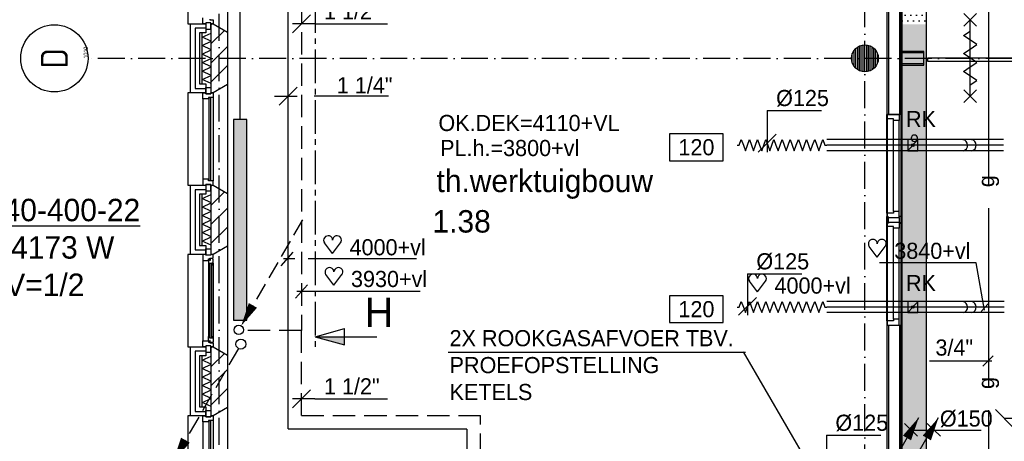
# Model space of a CAD drawing. Extents: x -41378 to 114803, y -24080 to 82188.
# Tile 33 of 137: x -2635 to 8346, y 25959 to 30658. Entities that reach past the tile are written whole.
import ezdxf
from ezdxf.enums import TextEntityAlignment as Align

# ---------------------------------------------------------------- set-up
doc = ezdxf.new("R2010")
doc.units = 0
doc.header["$LTSCALE"] = 50
for name, pattern in [('2322107', [2000, 1000, 1000]), ('2322108', [7, 5, -2]), ('2322134', [45, 40, -5]), ('CENTER2', [11.25, 7.5, -1.25, 1.25, -1.25]), ('DASHDOT', [9, 6, -1.5, 0, -1.5]), ('LURETOUR', [6, 4, -2])]:
    doc.linetypes.add(name, pattern=pattern)
doc.layers.get('0').update_dxf_attribs({"linetype": 'CONTINUOUS'})
for name, color, linetype in [('AL$2----_RENVOOI', 7, 'CONTINUOUS'), ('AL$7----_STRAMIEN', 1, 'DASHDOT'), ('AL21----_BUITENWAND', 4, 'CONTINUOUS'), ('AL21K---_ISOLATIE', 1, 'CONTINUOUS'), ('AL22----_BINNENWAND', 7, 'CONTINUOUS'), ('AL28----_KONSTRUKTIE', 3, 'CONTINUOUS'), ('AL31----_BUITENKOZ', 7, 'CONTINUOUS'), ('AL32----_BINNENKOZ', 7, 'CONTINUOUS'), ('AL65----_BEVEILIGING', 7, 'CONTINUOUS'), ('ALN-----_BLOCKNAAM', 2, 'CONTINUOUS'), ('ALXA3---_VOLZWART', 14, 'CONTINUOUS'), ('ALXAA---_GEWBETON', 12, 'CONTINUOUS'), ('ALXAB---_PREFABBETON', 1, 'CONTINUOUS'), ('BOUW', 8, 'CONTINUOUS'), ('DOORSNEDE', 1, 'CONTINUOUS'), ('KABELGGOOT1', 8, 'CONTINUOUS'), ('WI561---', 1, 'CONTINUOUS'), ('WL521---', 4, 'CONTINUOUS'), ('WL524---', 4, 'CONTINUOUS'), ('WL541---', 4, 'CONTINUOUS'), ('WL561---', 4, 'CONTINUOUS'), ('WL561---_AANVOER', 4, 'CONTINUOUS'), ('WL561---_RETOUR', 4, 'CONTINUOUS'), ('WL570---', 3, 'CONTINUOUS'), ('WL570---_HARTLIJN', 7, 'CONTINUOUS'), ('WL570---_RETOUR', 3, 'CONTINUOUS'), ('WM541---', 1, 'CONTINUOUS'), ('WM561---', 1, 'CONTINUOUS'), ('WM570---', 1, 'CONTINUOUS')]:
    doc.layers.add(name, color=color, linetype=linetype)
doc.layers.get('0').freeze()
doc.styles.add('BURO-018', font='BUROFONT.shx', dxfattribs={"height": 90})
doc.styles.add('BURO-025', font='BUROFONT.shx', dxfattribs={"height": 250})
doc.styles.add('BURO-050', font='BUROFONT.shx', dxfattribs={"height": 500})
doc.styles.get("Standard").update_dxf_attribs({"font": 'ISOCP'})
pattern_1 = [(0, (0, 200000), (31.75, 63.5), [0, -63.5])]

# ---------------------------------------------------------------- blocks, each defined once
blk = doc.blocks.new('1010')
at = {"layer": 'AL$7----_STRAMIEN', "color": 7, "linetype": 'CONTINUOUS'}
blk.add_circle((0, 750), 750, dxfattribs=at)
at = {"layer": 'ALN-----_BLOCKNAAM', "linetype": 'CONTINUOUS'}
blk.add_text('1010', height=100, dxfattribs=at).set_placement((0, 0))
blk = doc.blocks.new('2322401')
at = {"color": 0, "linetype": 'CONTINUOUS'}
for p, q in [((-0.5, 0.5, 1), (-0.5, 0.5)), ((-0.5, 0.5, 1), (-0.5, -0.5, 1)), ((0.5, 0.5, 1), (-0.5, 0.5, 1)), ((0.5, 0.5), (-0.5, 0.5)), ((-0.5, 0.5), (-0.5, -0.5)), ((0.5, 0.5, 1), (0.5, 0.5)), ((0.5, -0.5, 1), (0.5, 0.5, 1)), ((0.5, -0.5), (0.5, 0.5)), ((-0.5, -0.5, 1), (-0.5, -0.5)), ((-0.5, -0.5, 1), (0.5, -0.5, 1)), ((-0.5, -0.5), (0.5, -0.5)), ((0.5, -0.5, 1), (0.5, -0.5))]:
    blk.add_line(p, q, dxfattribs=at)
blk = doc.blocks.new('LDV2108')
at = {"color": 0, "linetype": 'CONTINUOUS'}
for p, q in [((-0.25, -0.433), (-1.187, -2.057)), ((-1.562, -2.706), (-2.5, -4.33)), ((-2.875, -4.98), (-3.812, -6.603)), ((-4.187, -7.253), (-5.125, -8.877)), ((-5.5, -9.526), (-6.437, -11.15))]:
    blk.add_line(p, q, dxfattribs=at)
blk.add_lwpolyline([(-6.75, -11.691, 0, 1, 0), (-5.5, -9.526, 1, 1, 0)], format="xyseb", dxfattribs=at)
blk.add_circle((0, 0), 0.5, dxfattribs=at)
blk = doc.blocks.new('LU-PIJL1')
at = {"color": 0, "linetype": 'CONTINUOUS'}
blk.add_line((0, 0), (10.12, 17.54), dxfattribs=at)
blk.add_lwpolyline([(10.12, 17.54, 0, 1.5, 0), (8.25, 14.29, 1.5, 1.5, 0)], format="xyseb", dxfattribs=at)
blk = doc.blocks.new('LU-1D-F-7D3E8')
at = {"color": 0, "linetype": 'CONTINUOUS'}
for p, q in [((-500, 0), (-478, 0)), ((-478, 0), (-455, 62)), ((-455, 62), (-432, 0)), ((-432, 0), (-409, -62)), ((-409, -62), (-387, 0)), ((-387, 0), (-364, 62)), ((-364, 62), (-341, 0)), ((-341, 0), (-318, -62)), ((-318, -62), (-296, 0)), ((-296, 0), (-273, 62)), ((-273, 62), (-250, 0)), ((-250, 0), (-227, -62)), ((-227, -62), (-205, 0)), ((-205, 0), (-182, 62)), ((-182, 62), (-159, 0)), ((-159, 0), (-136, -62)), ((-136, -62), (-114, 0)), ((-114, 0), (-91, 62)), ((-91, 62), (-68, 0)), ((-68, 0), (-45, -62)), ((-45, -62), (-23, 0)), ((-23, 0), (0, 62)), ((0, 62), (23, 0)), ((23, 0), (45, -62)), ((45, -62), (68, 0)), ((68, 0), (91, 62)), ((91, 62), (114, 0)), ((114, 0), (136, -62)), ((136, -62), (159, 0)), ((159, 0), (182, 62)), ((182, 62), (205, 0)), ((205, 0), (227, -62)), ((227, -62), (250, 0)), ((250, 0), (273, 62)), ((273, 62), (296, 0)), ((296, 0), (318, -62)), ((318, -62), (341, 0)), ((341, 0), (364, 62)), ((364, 62), (387, 0)), ((387, 0), (409, -62)), ((409, -62), (432, 0)), ((432, 0), (455, 62)), ((455, 62), (478, 0)), ((478, 0), (500, 0))]:
    blk.add_line(p, q, dxfattribs=at)
blk = doc.blocks.new('LU-1D-K-7D')
at = {"color": 0, "linetype": 'CONTINUOUS'}
for p, q in [((-0.5, 62.5), (0.5, 62.5)), ((-0.5, -62.5), (0.5, -62.5))]:
    blk.add_line(p, q, dxfattribs=at)
at = {"layer": 'WL570---_HARTLIJN', "linetype": 'CENTER2'}
blk.add_line((-0.5, 0), (0.5, 0), dxfattribs=at)
blk = doc.blocks.new('LU-1D-KL-7D70')
at = {"color": 0, "linetype": 'CONTINUOUS'}
for p, q in [((-56, 62), (-56, -62)), ((56, 62), (-56, 62)), ((47, 52), (9, 10)), ((56, -62), (56, 62)), ((-56, -62), (56, -62)), ((-9, -10), (-47, -52))]:
    blk.add_line(p, q, dxfattribs=at)
blk.add_circle((0, 0), 14.1, dxfattribs=at)
blk = doc.blocks.new('LU-ORND')
at = {"color": 0, "linetype": 'CONTINUOUS'}
for p, q in [((-3, 1.5), (-3, -1.5)), ((3, 1.5), (-3, 1.5)), ((3, -1.5), (3, 1.5)), ((-3, -1.5), (3, -1.5))]:
    blk.add_line(p, q, dxfattribs=at)
blk = doc.blocks.new('*U89', base_point=(5701, 27455))
at = {"layer": 'WM570---', "linetype": 'CONTINUOUS'}
for p, q in [((5701, 27817), (5701, 27355)), ((5701, 27817), (6308, 27817)), ((5801, 27555), (5601, 27355))]:
    blk.add_line(p, q, dxfattribs=at)
at = {"layer": 'WM570---', "linetype": 'CONTINUOUS', "style": 'BURO-018'}
blk.add_text('%%c125', height=180, dxfattribs=at).set_placement((5801, 27867))
blk = doc.blocks.new('*U90', base_point=(5857, 25650))
at = {"layer": 'WM570---', "linetype": 'CONTINUOUS'}
for p, q in [((5857, 26012), (5857, 25550)), ((5857, 26012), (6464, 26012)), ((5957, 25750), (5757, 25550))]:
    blk.add_line(p, q, dxfattribs=at)
at = {"layer": 'WM570---', "linetype": 'CONTINUOUS', "style": 'BURO-018'}
blk.add_text('%%c125', height=180, dxfattribs=at).set_placement((5957, 26062))
blk = doc.blocks.new('*U236', base_point=(8602, 26214))
at = {"layer": 'WM570---', "linetype": 'CONTINUOUS'}
for p, q in [((8202, 26313), (8401, 26114)), ((8802, 26313), (9001, 26114)), ((8902, 26214), (8302, 26214))]:
    blk.add_line(p, q, dxfattribs=at)
at = {"layer": 'WM570---', "linetype": 'CONTINUOUS', "style": 'BURO-018'}
for s, p in [('600', (8602, 26264)), ('300', (8602, 26164))]:
    blk.add_text(s, height=180, rotation=360, dxfattribs=at).set_placement(p, align=Align.CENTER)
blk = doc.blocks.new('CVHATCH1')
at = {"color": 0, "linetype": 'CONTINUOUS'}
blk.add_solid([(-0.5, -0.5), (0.5, -0.5), (-0.5, 0.5), (0.5, 0.5)], dxfattribs=at)
blk = doc.blocks.new('CVRINFO2')
at = {"color": 0, "linetype": 'CONTINUOUS', "style": 'BURO-025'}
for tag, p in [('CV_TEXT125', (0, 0)), ('CV_TEXT225', (0, -4.17)), ('CV_TEXT325', (0, -8.33)), ('CV_TEXT425', (0, -12.5))]:
    blk.add_attdef(tag, p, '', height=2.5, dxfattribs=at)
blk = doc.blocks.new('*U280', base_point=(508, 26431))
at = {"color": 0, "linetype": 'CONTINUOUS'}
for p, q in [((608, 26531), (408, 26331)), ((658, 26431), (408, 26431)), ((658, 26431), (1468, 26431))]:
    blk.add_line(p, q, dxfattribs=at)
at = {"color": 0, "linetype": 'CONTINUOUS', "style": 'BURO-018'}
blk.add_text('1 1/2"', height=180, dxfattribs=at).set_placement((758, 26481))
blk = doc.blocks.new('*U281', base_point=(508, 30613))
at = {"color": 0, "linetype": 'CONTINUOUS'}
for p, q in [((608, 30713), (408, 30513)), ((658, 30613), (408, 30613)), ((658, 30613), (1468, 30613))]:
    blk.add_line(p, q, dxfattribs=at)
at = {"color": 0, "linetype": 'CONTINUOUS', "style": 'BURO-018'}
blk.add_text('1 1/2"', height=180, dxfattribs=at).set_placement((758, 30663))
blk = doc.blocks.new('LDV3108')
at = {"color": 0, "linetype": 'CONTINUOUS'}
for p, q in [((6.75, 11.69), (5.81, 10.07)), ((5.44, 9.42), (4.5, 7.79)), ((4.13, 7.14), (3.19, 5.52)), ((2.81, 4.87), (1.88, 3.25)), ((1.5, 2.6), (0.56, 0.97))]:
    blk.add_line(p, q, dxfattribs=at)
blk.add_lwpolyline([(0.25, 0.43, 0, 1, 0), (1.5, 2.6, 1, 1, 0)], format="xyseb", dxfattribs=at)
blk.add_circle((0, 0), 0.5, dxfattribs=at)
blk = doc.blocks.new('HART')
at = {"color": 1}
for q in [(-39.7, 52.4), (39.7, 52.4)]:
    blk.add_line((0, 0), q, dxfattribs=at)
for centre, start, end in [((-22.1, 65.7), 0, 217.1867), ((22.1, 65.7), 322.8133, 180)]:
    blk.add_arc(centre, 22.1, start, end, dxfattribs=at)
blk = doc.blocks.new('2322134-8')
at = {"layer": 'WM541---', "color": 0, "linetype": '2322134', "style": 'BURO-018'}
for p in [(8171, 28858), (8171, 26608)]:
    blk.add_text('g', height=180, rotation=90, dxfattribs=at).set_placement(p, align=Align.MIDDLE)

msp = doc.modelspace()

# ---------------------------------------------------------------- hatches: boundary and pattern name
at = {"layer": 'KABELGGOOT1'}
h = msp.add_hatch(dxfattribs=at)
h.set_pattern_fill('DOTS', color=256, scale=40, style=0)
h.set_pattern_definition(pattern_1)
h.paths.add_polyline_path([(7475.9, 30973.7), (7205.9, 30973.7), (7205.9, 30609.1), (7475.9, 30609.1)])
h.paths.add_polyline_path([(7475.9, 31411.3), (7205.9, 31411.3), (7205.9, 30973.7), (7475.9, 30973.7)])
h = msp.add_hatch(dxfattribs=at)
h.set_pattern_fill('DOTS', color=256, scale=40, style=0)
h.set_pattern_definition(pattern_1)
h.paths.add_polyline_path([(7475.9, 30607.7), (7205.9, 30607.7), (7205.9, 27739.1), (7475.9, 27739.1)])
h.paths.add_polyline_path([(7475.9, 27739.1), (7205.9, 27739.1), (7205.9, 24733.7), (7475.9, 24733.7)])
h.paths.add_polyline_path([(7475.9, 24733.7), (7205.9, 24733.7), (7205.9, 24016.9), (7130.9, 23941.9), (5926.7, 23941.9), (5926.7, 23741.9), (7130.9, 23741.9), (7205.9, 23666.1), (7204.7, 21646.3), (7475.9, 21646.3), (7475.9, 23666.1), (7550.2, 23741.1), (10235.6, 23741.1), (10310.6, 23666.1), (10310.6, 21646.3), (10510.6, 21646.3), (10510.6, 23666.1), (10585.6, 23741.1), (14233.3, 23741.1), (14308.3, 23666.1), (14308.3, 21646.3), (14508.3, 21646.3), (14508.3, 23666.1), (14583.3, 23741.1), (15517.1, 23742.3), (15517.1, 24788.3), (15317.1, 24788.3), (15317.1, 24017.3), (15255, 23941.1), (7550.9, 23941.1), (7475.9, 24016.9)])

# ---------------------------------------------------------------- linework, layer by layer
at = {"layer": 'AL$2----_RENVOOI', "color": 8, "linetype": 'CONTINUOUS'}
for start, end in [(0, 180), (180, 0)]:
    msp.add_arc((7343, 29336.4), 36, start, end, dxfattribs=at)
at = {"layer": 'AL$7----_STRAMIEN', "color": 1}
for p, q in [((-409, 10167.3), (-409, 80064.7)), ((6791, 10768.5), (6791, 80064.7)), ((19691, 30227.3), (-1873.3, 30227.3))]:
    msp.add_line(p, q, dxfattribs=at)
at = {"layer": 'AL21----_BUITENWAND', "color": 8}
for p, q in [((-729, 29842.3), (-729, 30612.3)), ((-729, 30612.3), (-560, 30612.3)), ((-560, 30612.3), (-560, 30512.3)), ((-560, 30512.3), (-629, 30512.3)), ((-629, 30512.3), (-629, 29942.3)), ((-629, 29942.3), (-560, 29942.3)), ((-560, 29942.3), (-560, 29842.3)), ((-560, 29842.3), (-729, 29842.3)), ((-729, 28042.3), (-729, 28812.3)), ((-729, 28812.3), (-560, 28812.3)), ((-560, 28812.3), (-560, 28712.3)), ((-560, 28712.3), (-629, 28712.3)), ((-629, 28712.3), (-629, 28142.3)), ((-629, 28142.3), (-560, 28142.3)), ((-560, 28142.3), (-560, 28042.3)), ((-560, 28042.3), (-729, 28042.3)), ((-729, 26242.3), (-729, 27012.3)), ((-729, 27012.3), (-560, 27012.3)), ((-560, 26912.3), (-629, 26912.3)), ((-629, 26912.3), (-629, 26342.3)), ((-560, 27012.3), (-560, 26912.3)), ((-629, 26342.3), (-560, 26342.3)), ((-560, 26342.3), (-560, 26242.3)), ((-560, 26242.3), (-729, 26242.3))]:
    msp.add_line(p, q, dxfattribs=at)
at = {"layer": 'AL21K---_ISOLATIE', "color": 8, "linetype": 'CONTINUOUS'}
for p, q in [((-599, 29942.3), (-599, 30512.3)), ((-599, 30464.8), (-499, 30508.1)), ((-499, 30417.3), (-599, 30464.8)), ((-499, 29942.3), (-499, 30512.3)), ((-599, 30369.8), (-499, 30417.3)), ((-499, 30322.3), (-599, 30369.8)), ((-599, 30274.8), (-499, 30322.3)), ((-499, 30227.3), (-599, 30274.8)), ((-599, 30179.8), (-499, 30227.3)), ((-499, 30132.3), (-599, 30179.8)), ((-599, 30084.8), (-499, 30132.3)), ((-499, 30037.3), (-599, 30084.8)), ((-599, 29989.8), (-499, 30037.3)), ((-499, 29946.5), (-599, 29989.8)), ((-599, 28142.3), (-599, 28712.3)), ((-599, 28664.8), (-499, 28708.1)), ((-499, 28617.3), (-599, 28664.8)), ((-499, 28142.3), (-499, 28712.3)), ((-599, 28569.8), (-499, 28617.3)), ((-499, 28522.3), (-599, 28569.8)), ((-599, 28474.8), (-499, 28522.3)), ((-499, 28427.3), (-599, 28474.8)), ((-599, 28379.8), (-499, 28427.3)), ((-499, 28332.3), (-599, 28379.8)), ((-599, 28284.8), (-499, 28332.3)), ((-499, 28237.3), (-599, 28284.8)), ((-599, 28189.8), (-499, 28237.3)), ((-499, 28146.5), (-599, 28189.8)), ((-599, 26342.3), (-599, 26912.3)), ((-599, 26864.8), (-499, 26908.1)), ((-499, 26342.3), (-499, 26912.3)), ((-499, 26817.3), (-599, 26864.8)), ((-599, 26769.8), (-499, 26817.3)), ((-499, 26722.3), (-599, 26769.8)), ((-599, 26674.8), (-499, 26722.3)), ((-499, 26627.3), (-599, 26674.8)), ((-599, 26579.8), (-499, 26627.3)), ((-499, 26532.3), (-599, 26579.8)), ((-599, 26484.8), (-499, 26532.3)), ((-499, 26437.3), (-599, 26484.8)), ((-599, 26389.8), (-499, 26437.3)), ((-499, 26346.5), (-599, 26389.8))]:
    msp.add_line(p, q, dxfattribs=at)
at = {"layer": 'AL22----_BINNENWAND', "color": 8}
for p, q in [((7041, 29602.3), (7041, 32376.3)), ((7191, 32376.3), (7191, 29602.3)), ((7449, 30302.3), (7191, 30302.3)), ((7191, 30302.3), (7191, 30152.3)), ((7449, 30152.3), (7449, 30302.3)), ((7191, 30152.3), (7449, 30152.3)), ((7041, 29602.3), (7041, 27252.3)), ((7191, 29602.3), (7041, 29602.3)), ((7191, 29602.3), (7191, 27252.3)), ((7041, 24902.3), (7041, 27252.3)), ((7041, 27252.3), (7191, 27252.3)), ((7191, 27252.3), (7191, 24752.3))]:
    msp.add_line(p, q, dxfattribs=at)
at = {"layer": 'AL22----_BINNENWAND', "color": 8, "linetype": 'CONTINUOUS'}
for p, q in [((7056, 32376.3), (7056, 29602.3)), ((7176, 32376.3), (7176, 29602.3)), ((7449, 30287.3), (7191, 30287.3)), ((7449, 30287.3), (7276, 30287.3)), ((7449, 30167.3), (7191, 30167.3)), ((7449, 30167.3), (7276, 30167.3)), ((7056, 27252.3), (7056, 24887.3)), ((7176, 27252.3), (7176, 24767.3))]:
    msp.add_line(p, q, dxfattribs=at)
at = {"layer": 'AL28----_KONSTRUKTIE', "color": 8}
for p, q in [((-499, 30612.3), (-479, 30612.3)), ((-499, 29842.3), (-499, 30612.3)), ((-479, 30612.3), (-319, 30520)), ((-319, 30520), (-319, 29934.7)), ((-319, 29934.7), (-479, 29842.3)), ((-479, 29842.3), (-499, 29842.3)), ((-499, 28812.3), (-479, 28812.3)), ((-499, 28042.3), (-499, 28812.3)), ((-479, 28812.3), (-319, 28720)), ((-319, 28720), (-319, 28134.7)), ((-319, 28134.7), (-479, 28042.3)), ((-479, 28042.3), (-499, 28042.3)), ((-499, 27012.3), (-479, 27012.3)), ((-499, 26242.3), (-499, 27012.3)), ((-479, 27012.3), (-319, 26920)), ((-319, 26920), (-319, 26334.7)), ((-319, 26334.7), (-479, 26242.3)), ((-479, 26242.3), (-499, 26242.3))]:
    msp.add_line(p, q, dxfattribs=at)
msp.add_circle((6791, 30227.3), 150, dxfattribs=at)
at = {"layer": 'AL31----_BUITENKOZ', "color": 8}
for p, q in [((-759, 31642.3), (-759, 30612.3)), ((-319, 31734.7), (-319, 30520)), ((-759, 30612.3), (-729, 30612.3)), ((-504, 30622.3), (-560, 30622.3)), ((-560, 30622.3), (-560, 30551.3)), ((-560, 30551.3), (-504, 30551.3)), ((-504, 30551.3), (-504, 30622.3)), ((-560, 29832.3), (-560, 29903.3)), ((-560, 29903.3), (-504, 29903.3)), ((-504, 29903.3), (-504, 29832.3)), ((-319, 29934.7), (-319, 28720)), ((-729, 29842.3), (-759, 29842.3)), ((-759, 29842.3), (-759, 28812.3)), ((-593, 29775.3), (-593, 28879.3)), ((-504, 29832.3), (-560, 29832.3)), ((-479, 29792.3), (-479, 28862.3)), ((-759, 28812.3), (-729, 28812.3)), ((-504, 28822.3), (-560, 28822.3)), ((-560, 28822.3), (-560, 28751.3)), ((-504, 28751.3), (-504, 28822.3)), ((-560, 28751.3), (-504, 28751.3)), ((-319, 28134.7), (-319, 26920)), ((-729, 28042.3), (-759, 28042.3)), ((-759, 28042.3), (-759, 27012.3)), ((-560, 28032.3), (-560, 28103.3)), ((-560, 28103.3), (-504, 28103.3)), ((-504, 28032.3), (-560, 28032.3)), ((-504, 28103.3), (-504, 28032.3)), ((-593, 27975.3), (-593, 27079.3)), ((-515, 27980.6), (-530, 27980.6)), ((-530, 27980.6), (-530, 27975.3)), ((-530, 27975.3), (-530, 27928.2)), ((-530, 27928.2), (-530, 27126.5)), ((-530, 27928.2), (-517, 27926.1)), ((-517, 27926.1), (-517, 27943.1)), ((-517, 27943.1), (-476, 27943.1)), ((-515, 27972.6), (-515, 27980.6)), ((-510, 27972.6), (-515, 27972.6)), ((-480.2, 27995.1), (-510, 27995.1)), ((-510, 27995.1), (-510, 27972.6)), ((-478.3, 27943.1), (-491.8, 27943.1)), ((-491.8, 27943.1), (-491.8, 27926.1)), ((-491.8, 27926.1), (-478.3, 27926.1)), ((-480.2, 27988.1), (-480.2, 27995.1)), ((-476, 27985.6), (-480.2, 27988.1)), ((-478.3, 27926.1), (-478.3, 27943.1)), ((-476, 27943.1), (-476, 27985.6)), ((-476, 27943.1), (-476, 27111.5)), ((-530, 27126.5), (-517, 27128.5)), ((-530, 27079.3), (-530, 27126.5)), ((-517, 27128.5), (-517, 27111.5)), ((-491.8, 27111.5), (-491.8, 27128.5)), ((-491.8, 27128.5), (-478.3, 27128.5)), ((-478.3, 27128.5), (-478.3, 27111.5)), ((-504, 27022.3), (-560, 27022.3)), ((-560, 27022.3), (-560, 26951.3)), ((-530, 27074), (-530, 27079.3)), ((-515, 27074), (-530, 27074)), ((-517, 27111.5), (-476, 27111.5)), ((-510, 27082), (-515, 27082)), ((-515, 27082), (-515, 27074)), ((-510, 27059.5), (-510, 27082)), ((-480.2, 27059.5), (-510, 27059.5)), ((-504, 26951.3), (-504, 27022.3)), ((-478.3, 27111.5), (-491.8, 27111.5)), ((-476, 27069), (-480.2, 27066.6)), ((-480.2, 27066.6), (-480.2, 27059.5)), ((-476, 27111.5), (-476, 27069)), ((-759, 27012.3), (-729, 27012.3)), ((-560, 26951.3), (-504, 26951.3)), ((-560, 26232.3), (-560, 26303.3)), ((-560, 26303.3), (-504, 26303.3)), ((-504, 26303.3), (-504, 26232.3)), ((-319, 26334.7), (-319, 25120)), ((-729, 26242.3), (-759, 26242.3)), ((-759, 26242.3), (-759, 25212.3)), ((-593, 26175.3), (-593, 25279.3)), ((-504, 26232.3), (-560, 26232.3)), ((-479, 26192.3), (-479, 25262.3))]:
    msp.add_line(p, q, dxfattribs=at)
at = {"layer": 'AL31----_BUITENKOZ', "color": 8, "linetype": 'CONTINUOUS'}
for p, q in [((7494.5, 30190.3), (7494.5, 30231.3)), ((7494.5, 30231.3), (8435, 30231.3)), ((8435, 30190.3), (7494.5, 30190.3)), ((-593, 29775.3), (-593, 29842.3)), ((-593, 29842.3), (-560, 29842.3)), ((-530, 29775.3), (-593, 29775.3)), ((-593, 29775.3), (-593, 29775.3)), ((-593, 29775.3), (-593, 29775.3)), ((-593, 29775.3), (-593, 29775.3)), ((-593, 29775.3), (-593, 29775.3)), ((-560, 29842.3), (-560, 29832.3)), ((-560, 29832.3), (-504, 29832.3)), ((-479, 29792.3), (-530, 29792.3)), ((-530, 29792.3), (-530, 29775.3)), ((-505, 29787.3), (-526, 29787.3)), ((-526, 29787.3), (-526, 28867.3)), ((-505, 28867.3), (-505, 29787.3)), ((-504, 29832.3), (-504, 29842.3)), ((-504, 29842.3), (-504, 29842.3)), ((-504, 29842.3), (-479, 29842.3)), ((-479, 29842.3), (-479, 29792.3)), ((-479, 29792.3), (-479, 29792.3)), ((-530, 28879.3), (-593, 28879.3)), ((-593, 28879.3), (-593, 28879.3)), ((-593, 28879.3), (-593, 28879.3)), ((-593, 28879.3), (-593, 28879.3)), ((-593, 28879.3), (-593, 28879.3)), ((-593, 28879.3), (-593, 28812.3)), ((-593, 28812.3), (-560, 28812.3)), ((-560, 28812.3), (-560, 28822.3)), ((-560, 28822.3), (-504, 28822.3)), ((-530, 28862.3), (-530, 28879.3)), ((-479, 28862.3), (-530, 28862.3)), ((-526, 28867.3), (-505, 28867.3)), ((-504, 28822.3), (-504, 28812.3)), ((-504, 28812.3), (-504, 28812.3)), ((-504, 28812.3), (-479, 28812.3)), ((-479, 28862.3), (-479, 28862.3)), ((-479, 28812.3), (-479, 28862.3)), ((-494, 27941.1), (-515, 27941.1)), ((-515, 27941.1), (-515, 27113.5)), ((-494, 27113.5), (-494, 27941.1)), ((-515, 27113.5), (-494, 27113.5)), ((-593, 26175.3), (-593, 26242.3)), ((-593, 26242.3), (-560, 26242.3)), ((-530, 26175.3), (-593, 26175.3)), ((-593, 26175.3), (-593, 26175.3)), ((-593, 26175.3), (-593, 26175.3)), ((-593, 26175.3), (-593, 26175.3)), ((-593, 26175.3), (-593, 26175.3)), ((-560, 26242.3), (-560, 26232.3)), ((-560, 26232.3), (-504, 26232.3)), ((-479, 26192.3), (-530, 26192.3)), ((-530, 26192.3), (-530, 26175.3)), ((-505, 26187.3), (-526, 26187.3)), ((-526, 26187.3), (-526, 25267.3)), ((-505, 25267.3), (-505, 26187.3)), ((-504, 26232.3), (-504, 26242.3)), ((-504, 26242.3), (-504, 26242.3)), ((-504, 26242.3), (-479, 26242.3)), ((-479, 26242.3), (-479, 26192.3)), ((-479, 26192.3), (-479, 26192.3))]:
    msp.add_line(p, q, dxfattribs=at)
at = {"layer": 'AL32----_BINNENKOZ', "color": 8}
for p, q in [((-593, 30612.3), (-593, 30679.3)), ((-515, 30662.3), (-515, 30656.3)), ((-515, 30656.3), (-479, 30656.3)), ((-479, 30656.3), (-479, 30612.3)), ((-560, 30612.3), (-593, 30612.3)), ((-504, 30622.3), (-560, 30622.3)), ((-560, 30622.3), (-560, 30612.3)), ((-504, 30612.3), (-504, 30622.3)), ((-479, 30612.3), (-504, 30612.3)), ((7034, 29602.3), (7173, 29602.3)), ((7034, 29552.3), (7034, 29602.3)), ((7110, 29552.3), (7034, 29552.3)), ((7034, 28502.3), (7034, 29552.3)), ((7110, 29535.3), (7110, 29552.3)), ((7173, 29602.3), (7173, 29535.3)), ((7173, 29535.3), (7110, 29535.3)), ((7110, 28519.3), (7110, 29535.3)), ((7173, 28519.3), (7173, 29535.3)), ((7110, 28502.3), (7034, 28502.3)), ((7034, 28502.3), (7034, 28452.3)), ((7034, 28452.3), (7173, 28452.3)), ((7035.5, 28452.4), (7035.5, 28464.9)), ((7035.5, 28464.9), (7053.5, 28464.9)), ((7035.5, 28389.8), (7035.5, 28452.4)), ((7053.5, 28402.3), (7053.5, 28452.4)), ((7053.5, 28452.4), (7059, 28452.4)), ((7173, 28519.3), (7110, 28519.3)), ((7110, 28519.3), (7110, 28502.3)), ((7173, 28452.3), (7173, 28519.3)), ((7178.5, 28452.4), (7173, 28452.4)), ((7196.5, 28464.9), (7178.5, 28464.9)), ((7178.5, 28402.3), (7178.5, 28452.4)), ((7196.5, 28452.4), (7196.5, 28464.9)), ((7196.5, 28389.8), (7196.5, 28452.4)), ((7034, 28402.3), (7173, 28402.3)), ((7034, 28352.3), (7034, 28402.3)), ((7110, 28352.3), (7034, 28352.3)), ((7034, 27302.3), (7034, 28352.3)), ((7053.5, 28389.8), (7035.5, 28389.8)), ((7059, 28402.3), (7053.5, 28402.3)), ((7053.5, 28402.3), (7053.5, 28389.8)), ((7110, 28335.3), (7110, 28352.3)), ((7173, 28335.3), (7110, 28335.3)), ((7110, 27319.3), (7110, 28335.3)), ((7173, 28402.3), (7178.5, 28402.3)), ((7173, 28402.3), (7173, 28335.3)), ((7173, 27319.3), (7173, 28335.3)), ((7178.5, 28402.3), (7178.5, 28389.8)), ((7178.5, 28389.8), (7196.5, 28389.8)), ((-560, 28042.3), (-593, 28042.3)), ((-593, 28042.3), (-593, 27975.3)), ((-560, 28032.3), (-560, 28042.3)), ((-504, 28032.3), (-560, 28032.3)), ((-479, 28042.3), (-504, 28042.3)), ((-504, 28042.3), (-504, 28032.3)), ((-479, 27998.3), (-479, 28042.3)), ((-593, 27975.3), (-530, 27975.3)), ((-530, 27975.3), (-530, 27992.3)), ((-530, 27992.3), (-515, 27992.3)), ((-515, 27992.3), (-515, 27998.3)), ((-515, 27998.3), (-479, 27998.3)), ((7110, 27302.3), (7034, 27302.3)), ((7034, 27302.3), (7034, 27252.3)), ((7034, 27252.3), (7173, 27252.3)), ((7173, 27319.3), (7110, 27319.3)), ((7110, 27319.3), (7110, 27302.3)), ((7173, 27252.3), (7173, 27319.3)), ((-593, 27012.3), (-593, 27079.3)), ((-593, 27079.3), (-530, 27079.3)), ((-504, 27022.3), (-560, 27022.3)), ((-560, 27022.3), (-560, 27012.3)), ((-530, 27079.3), (-530, 27062.3)), ((-530, 27062.3), (-515, 27062.3)), ((-515, 27062.3), (-515, 27056.3)), ((-515, 27056.3), (-479, 27056.3)), ((-504, 27012.3), (-504, 27022.3)), ((-479, 27056.3), (-479, 27012.3)), ((-560, 27012.3), (-593, 27012.3)), ((-479, 27012.3), (-504, 27012.3))]:
    msp.add_line(p, q, dxfattribs=at)
at = {"layer": 'AL65----_BEVEILIGING', "color": 8, "linetype": 'CONTINUOUS'}
for points in [[(8034.7, 30586.3), (7894.7, 30726.3)], [(7894.7, 30586.3), (8034.7, 30726.3)], [(7964.7, 29806.3), (7964.7, 30656.3)], [(7964.7, 30331.3), (8039.7, 30381.3), (7889.7, 30481.3), (7964.7, 30531.3)], [(7964.7, 30131.3), (8039.7, 30181.3), (7889.7, 30281.3), (7964.7, 30331.3)], [(7964.7, 29931.3), (8039.7, 29981.3), (7889.7, 30081.3), (7964.7, 30131.3)], [(8034.7, 29736.3), (7894.7, 29876.3)], [(7894.7, 29736.3), (8034.7, 29876.3)]]:
    msp.add_lwpolyline(points, dxfattribs=at)
at = {"layer": 'ALXA3---_VOLZWART', "color": 8}
for p, q in [((-560, 30562.3), (-679, 30562.3)), ((-679, 30562.3), (-679, 29892.3)), ((-679, 29892.3), (-560, 29892.3)), ((-560, 28762.3), (-679, 28762.3)), ((-679, 28762.3), (-679, 28092.3)), ((-679, 28092.3), (-560, 28092.3)), ((-560, 26962.3), (-679, 26962.3)), ((-679, 26962.3), (-679, 26292.3)), ((-679, 26292.3), (-560, 26292.3))]:
    msp.add_line(p, q, dxfattribs=at)
at = {"layer": 'ALXAA---_GEWBETON', "color": 8}
for p, q in [((6671, 30137.3), (6671, 30317.3)), ((6691, 30115.5), (6691, 30339.1)), ((6711, 30100.4), (6711, 30354.2)), ((6731, 30089.9), (6731, 30364.8)), ((6751, 30082.8), (6751, 30371.9)), ((6771, 30078.7), (6771, 30376)), ((6791, 30077.3), (6791, 30377.3)), ((6811, 30078.7), (6811, 30376)), ((6831, 30082.8), (6831, 30371.9)), ((6851, 30089.9), (6851, 30364.8)), ((6871, 30100.4), (6871, 30354.2)), ((6891, 30115.5), (6891, 30339.1)), ((6911, 30137.3), (6911, 30317.3)), ((6651, 30173.5), (6651, 30281.2)), ((6931, 30173.5), (6931, 30281.2))]:
    msp.add_line(p, q, dxfattribs=at)
at = {"layer": 'ALXAB---_PREFABBETON', "color": 8}
for p, q in [((-499, 30603.2), (-489.9, 30612.3)), ((-499, 30391.1), (-351.4, 30538.7)), ((-499, 30179), (-319, 30359)), ((-499, 29966.8), (-319, 30146.8)), ((-499, 28803.2), (-489.9, 28812.3)), ((-499, 28591.1), (-351.4, 28738.7)), ((-499, 28379), (-319, 28559)), ((-499, 28166.8), (-319, 28346.8)), ((-499, 27003.2), (-489.9, 27012.3)), ((-499, 26791.1), (-351.4, 26938.7)), ((-499, 26579), (-319, 26759)), ((-499, 26366.8), (-319, 26546.8))]:
    msp.add_line(p, q, dxfattribs=at)
at = {"layer": 'DOORSNEDE', "color": 200, "linetype": 'CENTER2'}
msp.add_line((661.9, 33699.8), (661.9, 26983.4), dxfattribs=at)
at = {"layer": 'DOORSNEDE', "color": 200}
for p, q in [((661.9, 27124.1), (987, 27214.4)), ((661.9, 27124.1), (1348.3, 27124.1)), ((661.9, 27124.1), (987, 27033.8)), ((987, 27033.8), (987, 27214.4))]:
    msp.add_line(p, q, dxfattribs=at)
msp.add_solid([(987, 27033.8), (987, 27124.1), (661.9, 27124.1)], dxfattribs=at)
at = {"layer": 'KABELGGOOT1'}
for p, q in [((7205.9, 24016.9, 3650), (7205.8, 38632.1, 3650)), ((7475.8, 38632.1, 3650), (7475.9, 24016.9, 3650))]:
    msp.add_line(p, q, dxfattribs=at)
at = {"layer": 'WL541---', "color": 3, "linetype": '2322134'}
msp.add_line((8171.1, 33055.9), (8171.1, 24659.2), dxfattribs=at)
at = {"layer": 'WL561---', "color": 1}
for p, q in [((8107.5, 26797.7), (8223.6, 26909.5)), ((7510.6, 26855.7), (8207, 26855.7))]:
    msp.add_line(p, q, dxfattribs=at)
at = {"layer": 'WL561---_AANVOER', "linetype": '2322107'}
for p, q in [((357.7, 26096.9), (357.7, 33301)), ((-176.8, 29547.2), (-176.8, 30908.5)), ((2353, 26095), (357.7, 26095)), ((2353, 26095), (2353, 25245.4))]:
    msp.add_line(p, q, dxfattribs=at)
at = {"layer": 'WL561---_RETOUR', "linetype": '2322108'}
for p, q in [((508, 34369.8), (508, 27195)), ((508, 27195), (-132.5, 27195)), ((508, 26245.4), (508, 27195)), ((508, 26245.4), (2503.3, 26245.4)), ((2503.3, 25095), (2503.3, 26245.4))]:
    msp.add_line(p, q, dxfattribs=at)
at = {"layer": 'WL570---', "color": 1}
for p, q in [((282.2, 27916.2), (415.9, 28065.5)), ((305.8, 27994.8), (431.6, 27994.8)), ((581, 27994.8), (1791.6, 27994.8)), ((8032.1, 27948.1), (6955.2, 27948.1)), ((8126.5, 27421.6), (8032.1, 27948.1)), ((439.5, 27554.8), (573.1, 27704.1)), ((455.2, 27633.4), (1830.9, 27633.4)), ((8087.2, 27405.9), (8165.8, 27492.3)), ((2144.2, 26953.2), (5460.1, 26953.2)), ((6327.1, 25428.1), (5438.4, 26955.9))]:
    msp.add_line(p, q, dxfattribs=at)
at = {"layer": 'WL570---', "color": 3}
for centre in [(7873.9, 29258.4), (7970, 29258.4), (7873.9, 27454.1), (7970, 27454.1)]:
    msp.add_arc(centre, 63.1, 283.79383, 80.45036, dxfattribs=at)
at = {"layer": 'WM561---'}
for p, q in [((457.7, 29904.7), (257.7, 29704.7)), ((207.7, 29804.7), (457.7, 29804.7)), ((1477.5, 29804.7), (647.5, 29804.7))]:
    msp.add_line(p, q, dxfattribs=at)
at = {"layer": 'WM570---'}
for p, q in [((7231.9, 26156.4), (7379.4, 26017.2)), ((7485.1, 26156.4), (7632.6, 26017.2)), ((7280.4, 26084.2), (8087.8, 26084.2))]:
    msp.add_line(p, q, dxfattribs=at)

# ---------------------------------------------------------------- block references
at = {"layer": 'AL$7----_STRAMIEN'}
ref = msp.add_blockref('1010', (-1873.3, 30227.3), dxfattribs=dict(at, xscale=0.5, yscale=0.5, zscale=0.5, rotation=90))
ref.add_attrib('STR-NAAM', 'D', dxfattribs={"color": 3, "linetype": 'CONTINUOUS', "height": 300, "rotation": 90}).set_placement((-2248.3, 30227.3), align=Align.MIDDLE)
at = {"layer": 'BOUW', "color": 1}
ref = msp.add_blockref('LU-ORND', (4912.3, 29236.6), dxfattribs=dict(at, xscale=100, yscale=100, zscale=100))
ref.add_attrib('LU_TEXT1', '120', dxfattribs={"layer": '0', "color": 1, "linetype": 'CONTINUOUS', "height": 180, "style": 'BURO-018'}).set_placement((4912.3, 29236.6), align=Align.MIDDLE)
ref = msp.add_blockref('LU-ORND', (4912.3, 27431.5), dxfattribs=dict(at, xscale=100, yscale=100, zscale=100))
ref.add_attrib('LU_TEXT1', '120', dxfattribs={"layer": '0', "color": 1, "linetype": 'CONTINUOUS', "height": 180, "style": 'BURO-018'}).set_placement((4912.3, 27431.5), align=Align.MIDDLE)
at = {"layer": 'WI561---'}
ref = msp.add_blockref('CVRINFO2', (-3186.5, 28411.6), dxfattribs=dict(at, xscale=100, yscale=100, zscale=100))
ref.add_attrib('CV_TEXT125', '%%u2240-400-22', (-3186.5, 28411.6), dxfattribs={"layer": '0', "color": 2, "linetype": 'CONTINUOUS', "height": 250, "style": 'BURO-025'})
ref.add_attrib('CV_TEXT225', 'Q=4173 W', (-3186.5, 27994.9), dxfattribs={"layer": '0', "color": 2, "linetype": 'CONTINUOUS', "height": 250, "style": 'BURO-025'})
ref.add_attrib('CV_TEXT325', 'ThV=1/2', (-3186.5, 27578.2), dxfattribs={"layer": '0', "color": 2, "linetype": 'CONTINUOUS', "height": 250, "style": 'BURO-025'})
at = {"layer": 'WL524---', "color": 2, "xscale": 70, "yscale": 70, "zscale": 70}
for p in [(6683.2, 24995.4), (6904.5, 24995.4)]:
    msp.add_blockref('LU-PIJL1', p, dxfattribs=at)
at = {"layer": 'WL561---', "xscale": 2240, "yscale": 150, "rotation": 89.9999999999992}
for name, zscale in [('2322401', 400), ('CVHATCH1', 2240)]:
    msp.add_blockref(name, (-176.8, 28427.2), dxfattribs=dict(at, zscale=zscale))
at = {"layer": 'WL561---_RETOUR', "color": 2}
for name, p, xscale, yscale, zscale in [('LDV3108', (-191.4, 27200.2), 105, 105, 105), ('LDV2108', (-167.8, 27042.5), 112.5, 112.5, 112.5)]:
    msp.add_blockref(name, p, dxfattribs=dict(at, xscale=xscale, yscale=yscale, zscale=zscale))
at = {"layer": 'WL570---'}
for p in [(5867.5, 29260.1), (5867.5, 27455)]:
    msp.add_blockref('LU-1D-F-7D3E8', p, dxfattribs=at)
at = {"layer": 'WL570---_RETOUR', "linetype": 'LURETOUR', "rotation": 180}
for p, xscale in [((7352.7, 29260.1), 1970.453373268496), ((7356.4, 27455), 1977.688816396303)]:
    msp.add_blockref('LU-1D-K-7D', p, dxfattribs=dict(at, xscale=xscale))
at = {"layer": 'WL570---_RETOUR', "linetype": 'CONTINUOUS'}
for p in [(7325.9, 29260.1), (7325.9, 27455)]:
    msp.add_blockref('LU-1D-KL-7D70', p, dxfattribs=at)
at = {"layer": 'WM541---', "linetype": '2322134'}
msp.add_blockref('2322134-8', (0, 0), dxfattribs=at)
at = {"layer": 'WM561---'}
for name, p in [('*U281', (508, 30612.9)), ('*U280', (508, 26431.5))]:
    msp.add_blockref(name, p, dxfattribs=at)
at = {"layer": 'WM570---'}
for name, p in [('*U89', (5701.1, 29283.1)), ('*U89', (5480.9, 27462.9)), ('*U236', (8646.6, 26213.8)), ('*U90', (6362.1, 25663.5))]:
    msp.add_blockref(name, p, dxfattribs=at)
at = {"layer": 'WM570---', "xscale": 2.25, "yscale": 2.25, "zscale": 2.25}
for p in [(854.4, 28051.8), (6929.5, 28012.1), (870.1, 27698.2), (5593.7, 27624.6)]:
    msp.add_blockref('HART', p, dxfattribs=at)

# ---------------------------------------------------------------- texts
at = {"layer": 'BOUW', "color": 1, "style": 'BURO-018'}
for s, p in [('OK.DEK=4110+VL', (2035, 29416.9)), ('PL.h.=3800+vl', (2053.4, 29137.8))]:
    msp.add_text(s, height=180, dxfattribs=at).set_placement(p)
at = {"layer": 'BOUW', "style": 'BURO-025'}
for s, p in [('th.werktuigbouw', (2013, 28736.2)), ('1.38', (1968.2, 28285.3))]:
    msp.add_text(s, height=250, dxfattribs=at).set_placement(p)
at = {"layer": 'WL521---', "color": 2, "style": 'BURO-050'}
msp.add_text('H', height=325, dxfattribs=at).set_placement((1215, 27233.3))
at = {"layer": 'WL561---', "color": 1, "style": 'BURO-018'}
msp.add_text('3/4"', height=180, dxfattribs=at).set_placement((7577.9, 26913.6))
at = {"layer": 'WM561---', "style": 'BURO-018'}
msp.add_text('1 1/4"', height=180, dxfattribs=at).set_placement((1522.7, 29837.3), align=Align.RIGHT)
at = {"layer": 'WM570---', "color": 1, "style": 'BURO-018'}
for s, p in [('RK', (7249.6, 29460.4)), ('4000+vl', (1043.8, 28031.7)), ('3840+vl', (7118.9, 27992)), ('3930+vl', (1059.5, 27678.1)), ('4000+vl', (5783.1, 27604.5)), ('RK', (7249.6, 27632.4)), ('2X ROOKGASAFVOER TBV.', (2159.1, 27018.1)), ('PROEFOPSTELLING', (2159.1, 26718.1)), ('KETELS', (2159.1, 26418.1))]:
    msp.add_text(s, height=180, dxfattribs=at).set_placement(p)
at = {"layer": 'WM570---', "style": 'BURO-018'}
msp.add_text('%%C150', height=180, dxfattribs=at).set_placement((7627.4, 26122.7))

doc.saveas('drawing.dxf')
